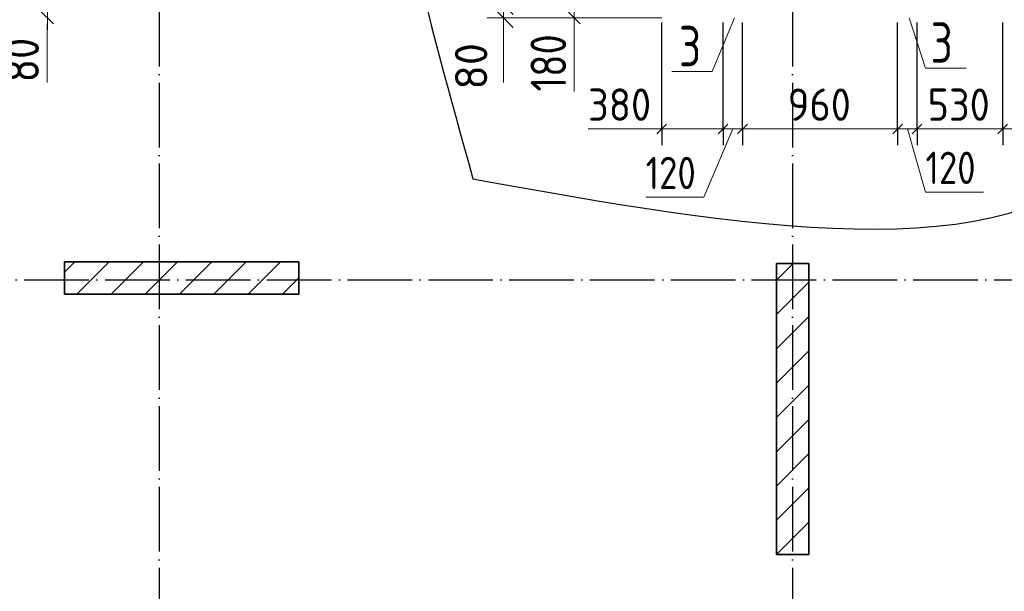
# Model space of a CAD drawing. Header units: millimetres. Extents: x -49773 to 2322955, y -3321 to 58485.
# Tile 17 of 256: x 35358 to 41451, y 27291 to 30827. Entities that reach past the tile are written whole.
import ezdxf

# ---------------------------------------------------------------- set-up
doc = ezdxf.new("R2010")
doc.units = ezdxf.units.MM
doc.header["$PDMODE"] = 65
doc.linetypes.add('______11', pattern=[500, 400, -50, 0, -50])
doc.linetypes.add('______5', pattern=[1100, 800, -100, 100, -100])
for name, color, linetype, lineweight in [('Ограждение_ 2D надпись', 7, 'Continuous', 13), ('Размерная линия_ общее', 7, 'Continuous', 13), ('Размерная линия_ общее_1', 7, 'Continuous', 13), ('СПДС_РАЗМЕРЫ', 152, 'Continuous', 25), ('тонкая', 7, 'Continuous', 25)]:
    doc.layers.add(name, color=color, linetype=linetype, lineweight=lineweight)
doc.layers.add('Осевая линия_ общее', color=7, linetype='______5', lineweight=13, true_color=0xa0a0a0)
doc.styles.add('ISOCPEUR', font='txt')
doc.dimstyles.new('__________2', dxfattribs={"dimtxt": 250, "dimasz": 200, "dimexe": 0, "dimexo": 0, "dimgap": 100, "dimtad": 1, "dimdec": 0, "dimrnd": 1, "dimzin": 12, "dimdsep": 46, "dimtxsty": 'ISOCPEUR', "dimblk": 'ALL_ML_STRICH', "dimblk1": 'ALL_ML_STRICH', "dimblk2": 'ALL_ML_STRICH', "dimsah": 1, "dimcen": 0, "dimclrd": 7, "dimclre": 7, "dimclrt": 7, "dimadec": 0, "dimazin": 0, "dimtfac": 1, "dimtdec": 0, "dimtmove": 1, "dimatfit": 3, "dimfxl": 0, "dimtzin": 0, "dimlwd": 0, "dimlwe": 13, "dimarcsym": 0})

# ---------------------------------------------------------------- blocks, each defined once
blk = doc.blocks.new('ALL_ML_STRICH')
at = {"color": 0, "linetype": 'ByBlock', "lineweight": -2}
for p, q in [((0, -0.5), (0, 0.5)), ((-1, 0), (0.5, 0)), ((-0.3, -0.3), (0.3, 0.3))]:
    blk.add_line(p, q, dxfattribs=at)
blk = doc.blocks.new('*D834')
at = {"layer": 'Defpoints', "color": 0}
for p in [(39330.7, 31368.9), (38351.7, 30918.9), (39330.7, 30918.9)]:
    blk.add_point(p, dxfattribs=at)
at = {"layer": 'СПДС_РАЗМЕРЫ', "color": 7, "lineweight": 0}
for p, q in [((38351.7, 31568.9), (38351.7, 31768.9)), ((38351.7, 31368.9), (38351.7, 30918.9)), ((38351.7, 30718.9), (38351.7, 30518.9))]:
    blk.add_line(p, q, dxfattribs=at)
at = {"layer": 'СПДС_РАЗМЕРЫ', "color": 7, "lineweight": 13}
for p, q in [((39330.7, 31368.9), (38351.7, 31368.9)), ((39330.7, 30918.9), (38351.7, 30918.9))]:
    blk.add_line(p, q, dxfattribs=at)
at = {"layer": 'СПДС_РАЗМЕРЫ', "color": 7, "lineweight": 0, "xscale": 200, "yscale": 200, "zscale": 200}
for p, rotation in [((38351.7, 31368.9), 270), ((38351.7, 30918.9), 90)]:
    blk.add_blockref('ALL_ML_STRICH', p, dxfattribs=dict(at, rotation=rotation))
at = {"layer": 'СПДС_РАЗМЕРЫ', "color": 7, "insert": (38151.7, 31143.9), "char_height": 200, "attachment_point": 5, "rotation": 90, "style": 'ISOCPEUR'}
blk.add_mtext('450', dxfattribs=at)
blk = doc.blocks.new('*D835')
at = {"layer": 'Defpoints', "color": 0}
for p in [(39330.7, 30918.9), (38351.7, 30838.9), (39330.7, 30838.9)]:
    blk.add_point(p, dxfattribs=at)
at = {"layer": 'СПДС_РАЗМЕРЫ', "color": 7, "lineweight": 0}
for p, q in [((38351.7, 31118.9), (38351.7, 31318.9)), ((38351.7, 30918.9), (38351.7, 30838.9)), ((38351.7, 30638.9), (38351.7, 30438.9))]:
    blk.add_line(p, q, dxfattribs=at)
at = {"layer": 'СПДС_РАЗМЕРЫ', "color": 7, "lineweight": 13}
for p, q in [((39330.7, 30918.9), (38351.7, 30918.9)), ((39330.7, 30838.9), (38351.7, 30838.9))]:
    blk.add_line(p, q, dxfattribs=at)
at = {"layer": 'СПДС_РАЗМЕРЫ', "color": 7, "lineweight": 0, "xscale": 200, "yscale": 200, "zscale": 200}
for p, rotation in [((38351.7, 30918.9), 270), ((38351.7, 30838.9), 90)]:
    blk.add_blockref('ALL_ML_STRICH', p, dxfattribs=dict(at, rotation=rotation))
at = {"layer": 'СПДС_РАЗМЕРЫ', "color": 7, "insert": (38151.7, 30538.9), "char_height": 200, "attachment_point": 5, "rotation": 90, "style": 'ISOCPEUR'}
blk.add_mtext('80', dxfattribs=at)

msp = doc.modelspace()

# ---------------------------------------------------------------- linework, layer by layer
at = {"color": 7, "linetype": 'Continuous', "lineweight": 35, "transparency": 33554687}
for p, q in [((37085.8, 29328.9), (35635.8, 29328.9)), ((35635.8, 29328.9), (35635.8, 29128.9)), ((37085.8, 29128.9), (37085.8, 29328.9)), ((40040.7, 29318.9), (40040.7, 27518.9)), ((40240.7, 29318.9), (40040.7, 29318.9)), ((40240.7, 27518.9), (40240.7, 29318.9)), ((35635.8, 29128.9), (37085.8, 29128.9)), ((40040.7, 27518.9), (40240.7, 27518.9))]:
    msp.add_line(p, q, dxfattribs=at)
at = {"color": 253, "linetype": '______5', "lineweight": 18, "true_color": 0xababab, "transparency": 33554687}
for p, q in [((35635.8, 29265.5), (35699.2, 29328.9)), ((35923.5, 29128.9), (36123.5, 29328.9)), ((36347.7, 29128.9), (36547.7, 29328.9)), ((36772, 29128.9), (36972, 29328.9)), ((40040.7, 29003.5), (40240.7, 29203.5)), ((40040.7, 28579.2), (40240.7, 28779.2)), ((40040.7, 28155), (40240.7, 28355)), ((40040.7, 27730.7), (40240.7, 27930.7))]:
    msp.add_line(p, q, dxfattribs=at)
at = {"color": 7, "linetype": 'Continuous', "lineweight": 25, "transparency": 33554687}
for p, q in [((35635.8, 29128.9), (35635.8, 29328.9)), ((35635.8, 29328.9), (37085.8, 29328.9)), ((37085.8, 29328.9), (37085.8, 29128.9)), ((40040.7, 27518.9), (40040.7, 29318.9)), ((40040.7, 29318.9), (40240.7, 29318.9)), ((40240.7, 29318.9), (40240.7, 27518.9)), ((37085.8, 29128.9), (35635.8, 29128.9)), ((40240.7, 27518.9), (40040.7, 27518.9))]:
    msp.add_line(p, q, dxfattribs=at)
at = {"color": 253, "linetype": '______11', "lineweight": 18, "true_color": 0xababab, "transparency": 33554687}
for p, q in [((35711.3, 29128.9), (35911.3, 29328.9)), ((36135.6, 29128.9), (36335.6, 29328.9)), ((36559.9, 29128.9), (36759.9, 29328.9)), ((40040.7, 29215.6), (40144, 29318.9)), ((36984.1, 29128.9), (37085.8, 29230.6)), ((40040.7, 28791.4), (40240.7, 28991.4)), ((40040.7, 28367.1), (40240.7, 28567.1)), ((40040.7, 27942.8), (40240.7, 28142.9)), ((40041, 27518.9), (40240.7, 27718.6))]:
    msp.add_line(p, q, dxfattribs=at)
at = {"layer": 'Ограждение_ 2D надпись', "color": 7, "linetype": 'Continuous', "lineweight": 13, "transparency": 33554687}
for points in [[(39782.1, 30838.9), (39644, 30506.2), (39394, 30506.2)], [(40862.1, 30838.9), (40963.7, 30528.3), (41213.7, 30528.3)]]:
    msp.add_lwpolyline(points, dxfattribs=at)
at = {"layer": 'Осевая линия_ общее', "color": 253, "linetype": '______11', "lineweight": -3, "true_color": 0xa0a0a0, "transparency": 33554687}
for p, q in [((36220.8, 38938.9), (36220.8, 20395.8)), ((40140.8, 38938.9), (40140.8, 20395.8)), ((7880.8, 29218.9), (53354.7, 29218.9))]:
    msp.add_line(p, q, dxfattribs=at)
at = {"layer": 'Размерная линия_ общее', "color": 7, "linetype": 'Continuous', "lineweight": 13, "transparency": 33554687}
for p, q in [((38789.7, 30928.9), (38789.5, 30778.5)), ((35529.5, 30878.9), (35527.4, 30725.7)), ((35529.5, 30838.9), (35529.5, 30763.9)), ((38789.7, 30838.9), (38789.7, 30763.9)), ((38789.5, 30778.5), (38789.5, 30382.5)), ((35527.4, 30725.7), (35527.4, 30439.6))]:
    msp.add_line(p, q, dxfattribs=at)
at = {"layer": 'Размерная линия_ общее', "color": 7, "linetype": 'Continuous', "lineweight": 25, "transparency": 33554687}
for p, q in [((35567, 30801.4), (35492, 30876.4)), ((38827.2, 30801.4), (38752.2, 30876.4))]:
    msp.add_line(p, q, dxfattribs=at)
at = {"layer": 'Размерная линия_ общее_1', "color": 253, "linetype": 'Continuous', "lineweight": -3, "true_color": 0xa0a0a0, "transparency": 33554687}
for p, q in [((41440.7, 30151.5), (41440.7, 30808.9)), ((39330.7, 30151.5), (39330.7, 30251.5)), ((39710.7, 30151.5), (39710.7, 30251.5)), ((39830.7, 30151.5), (39830.7, 30251.5)), ((40790.7, 30151.5), (40790.7, 30251.5)), ((40910.7, 30151.5), (40910.7, 30251.5)), ((41440.7, 30151.5), (41440.7, 30251.5)), ((39330.7, 30151.5), (39330.7, 30051.5)), ((39710.7, 30151.5), (39710.7, 30051.5)), ((39830.7, 30151.5), (39830.7, 30051.5)), ((40790.7, 30151.5), (40790.7, 30051.5)), ((40910.7, 30151.5), (40910.7, 30051.5)), ((41440.7, 30151.5), (41440.7, 30051.5))]:
    msp.add_line(p, q, dxfattribs=at)
at = {"layer": 'Размерная линия_ общее_1', "color": 7, "linetype": 'Continuous', "lineweight": 25, "transparency": 33554687}
for p, q in [((39300.7, 30121.5), (39360.7, 30181.5)), ((39680.7, 30121.5), (39740.7, 30181.5)), ((39800.7, 30121.5), (39860.7, 30181.5)), ((40760.7, 30121.5), (40820.7, 30181.5)), ((40880.7, 30121.5), (40940.7, 30181.5)), ((41410.7, 30121.5), (41470.7, 30181.5))]:
    msp.add_line(p, q, dxfattribs=at)
at = {"layer": 'Размерная линия_ общее_1', "color": 7, "linetype": 'Continuous', "lineweight": 13, "transparency": 33554687}
for p, q in [((39275.1, 30151.8), (38875.1, 30151.8)), ((39330.7, 30151.5), (39270.7, 30151.5)), ((39520.7, 30151.5), (39275.1, 30151.8)), ((39330.7, 30151.5), (39710.7, 30151.5)), ((39770.7, 30151.5), (39591.6, 29729)), ((39710.7, 30151.5), (39830.7, 30151.5)), ((39830.7, 30151.5), (40790.7, 30151.5)), ((40790.7, 30151.5), (40910.7, 30151.5)), ((40850.7, 30151.5), (40962.8, 29760.5)), ((40910.7, 30151.5), (41440.7, 30151.5)), ((41440.7, 30151.5), (41500.7, 30151.5)), ((40962.8, 29760.5), (41322.8, 29760.5)), ((39591.6, 29729), (39231.6, 29729))]:
    msp.add_line(p, q, dxfattribs=at)
at = {"layer": 'Размерная линия_ общее_1', "color": 253, "linetype": 'Continuous', "lineweight": -3, "true_color": 0xa0a0a0, "transparency": 33554687}
for points in [[(39330.7, 30151.5), (39330.7, 30171.7), (39330.7, 30171.7), (39330.7, 30171.8), (39330.7, 30171.8), (39330.7, 30295.7), (39330.7, 30295.7), (39330.7, 30808.9)], [(39710.7, 30151.5), (39710.7, 30171.6), (39710.7, 30171.6), (39710.7, 30171.7), (39710.7, 30171.7), (39710.7, 30392.6), (39710.7, 30392.6), (39710.7, 30808.9)], [(39830.7, 30151.5), (39830.7, 30171.6), (39830.7, 30171.6), (39830.7, 30171.7), (39830.7, 30171.7), (39830.7, 30423.2), (39830.7, 30423.2), (39830.7, 30808.9)], [(40790.7, 30151.5), (40790.7, 30171.6), (40790.7, 30171.6), (40790.7, 30668), (40790.7, 30668), (40790.7, 30808.9)], [(40910.7, 30151.5), (40910.7, 30171.6), (40910.7, 30171.6), (40910.7, 30698.5), (40910.7, 30698.5), (40910.7, 30808.9)]]:
    msp.add_lwpolyline(points, dxfattribs=at)
at = {"layer": 'тонкая'}
msp.add_spline([(38163, 29842.2), (38076, 35576.4), (39599.5, 36824.4), (42061.6, 35387.8), (42463.9, 33823), (42168.1, 30028), (38163, 29842.2)], degree=3, dxfattribs=at)

# ---------------------------------------------------------------- texts
at = {"layer": 'Ограждение_ 2D надпись', "color": 7, "linetype": 'Continuous', "lineweight": 25, "transparency": 33554687, "char_height": 250, "attachment_point": 7, "style": 'ISOCPEUR'}
for insert, width in [((39437.6, 30538.7), 271.994), ((40995.1, 30560.8), 272.013)]:
    msp.add_mtext('\\W0.78;3', dxfattribs=dict(at, insert=insert, width=width))
at = {"layer": 'Размерная линия_ общее', "color": 7, "linetype": 'Continuous', "lineweight": 25, "transparency": 33554687, "char_height": 220, "attachment_point": 7, "rotation": 90, "style": 'ISOCPEUR'}
for s, insert, width in [('\\W0.83;180', (38739.5, 30382.5), 508.571), ('\\W0.87;80', (35477.4, 30439.6), 403.932)]:
    msp.add_mtext(s, dxfattribs=dict(at, insert=insert, width=width))
at = {"layer": 'Размерная линия_ общее_1', "color": 7, "linetype": 'Continuous', "lineweight": 18, "transparency": 33554687, "char_height": 200, "attachment_point": 7, "style": 'ISOCPEUR'}
for s, insert, width in [('\\W0.91;380', (38875.1, 30201.8), 510.897), ('\\W0.91;960', (40110.7, 30201.6), 510.897), ('\\W0.91;530', (40975.7, 30201.6), 510.897), ('\\W0.83;120', (39231.6, 29779), 462.332), ('\\W0.83;120', (40962.8, 29810.6), 462.34)]:
    msp.add_mtext(s, dxfattribs=dict(at, insert=insert, width=width))

# ---------------------------------------------------------------- dimensions: what is measured, and where the dimension line sits
at = {"layer": 'СПДС_РАЗМЕРЫ'}
for base, p1, p2, picture, middle in [((38351.7, 30918.9), (39330.7, 31368.9), (39330.7, 30918.9), '*D834', (38351.7, 31143.9)), ((38351.7, 30838.9), (39330.7, 30918.9), (39330.7, 30838.9), '*D835', (38351.7, 30538.9))]:
    dim = msp.add_linear_dim(base=base, p1=p1, p2=p2, angle=270, dimstyle='__________2', override={"dimtxt": 200}, dxfattribs=at)
    dim.commit()
    dim.dimension.update_dxf_attribs({"geometry": picture, "text_midpoint": middle, "dimtype": 160})

doc.saveas('drawing.dxf')
